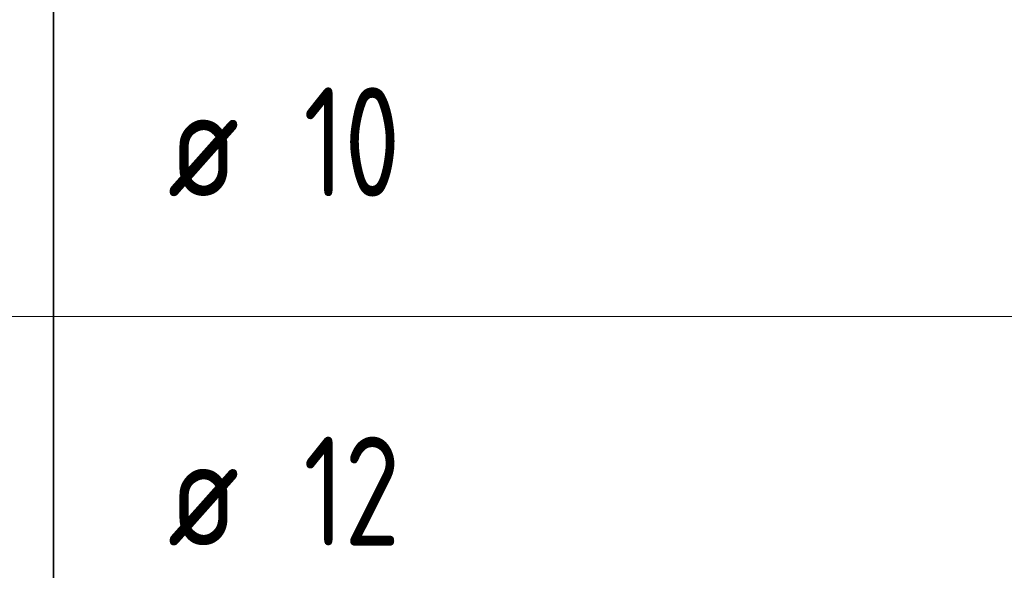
# Model space of a CAD drawing. Header units: metres. Extents: x -38 to 97, y -15 to 21.
# Tile 185 of 225: x 75.34 to 77.6, y 8.69 to 9.95. Entities that reach past the tile are written whole.
import ezdxf

# ---------------------------------------------------------------- set-up
doc = ezdxf.new("R2010")
doc.units = ezdxf.units.M
doc.styles.add('ISOCPEUR', font='txt')

msp = doc.modelspace()

# ---------------------------------------------------------------- linework, layer by layer
at = {"color": 7, "linetype": 'Continuous', "lineweight": 35, "transparency": 33554687}
for p, q in [((75.4198, 10.0717), (75.4198, 9.2717)), ((75.4198, 9.2717), (75.4198, 8.4717))]:
    msp.add_line(p, q, dxfattribs=at)
at = {"color": 7, "linetype": 'Continuous', "lineweight": 13, "transparency": 33554687}
msp.add_line((86.4198, 9.2717), (67.9198, 9.2717), dxfattribs=at)

# ---------------------------------------------------------------- texts
at = {"color": 7, "linetype": 'Continuous', "lineweight": 35, "transparency": 33554687, "char_height": 0.25, "attachment_point": 7, "style": 'ISOCPEUR'}
for s, insert, width in [('\\W0.75;10', (75.9925, 9.5467), 0.393567), ('\\W0.82;ø', (75.6817, 9.5467), 0.327205), ('\\W0.75;12', (75.9925, 8.7467), 0.393567), ('\\W0.82;ø', (75.6817, 8.7467), 0.327205)]:
    msp.add_mtext(s, dxfattribs=dict(at, insert=insert, width=width))

doc.saveas('drawing.dxf')
